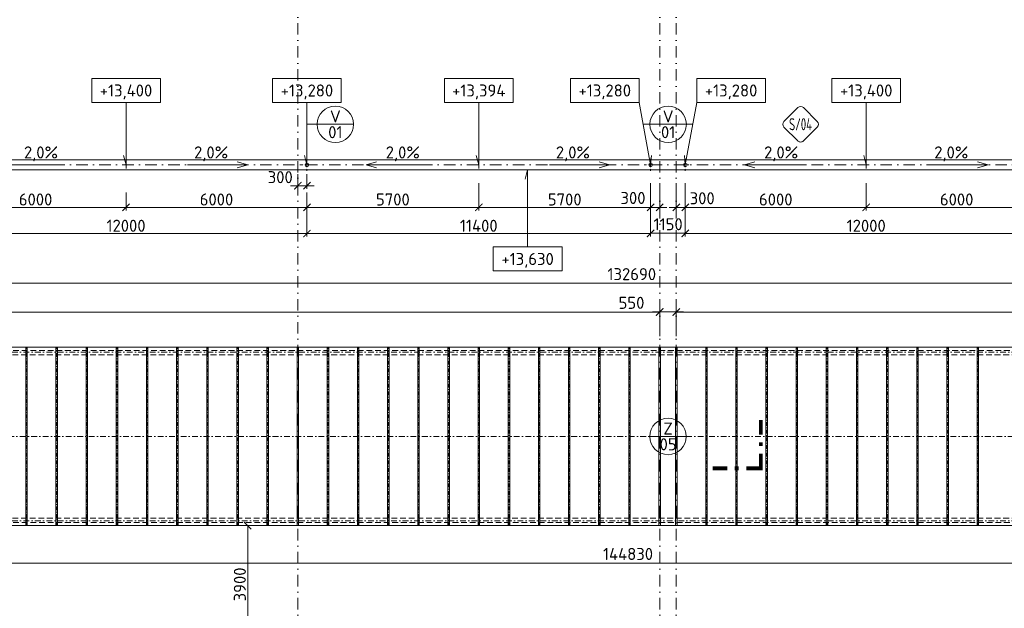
# Model space of a CAD drawing. Header units: millimetres. Extents: x 5450 to 1919026, y -34905 to 130825.
# Tile 93 of 154: x 124560 to 157218, y 60774 to 80285. Entities that reach past the tile are written whole.
import ezdxf
from ezdxf.enums import TextEntityAlignment as Align

# ---------------------------------------------------------------- set-up
doc = ezdxf.new("R2010")
doc.units = ezdxf.units.MM
for name, pattern in [('CENTERX2', [101.6, 63.5, -12.7, 12.7, -12.7]), ('DASHDOT', [25.4, 12.7, -6.35, 0, -6.35]), ('ČÁRKOVANÁ', [19.05, 12.7, -6.35])]:
    doc.linetypes.add(name, pattern=pattern)
doc.layers.get('Defpoints').update_dxf_attribs({"color": 8})
for name, color, linetype, lineweight in [('A99_N_kce-pohl', 1, 'Continuous', 9), ('A99_N_koty-200', 5, 'Continuous', 5), ('A99_N_koty-vysk', 160, 'Continuous', 5), ('A99_N_txt-popis-200', 240, 'Continuous', 5), ('A99_N_znaceni 200', 5, 'Continuous', 5), ('A99_S_osy', 1, 'CENTERX2', 5)]:
    doc.layers.add(name, color=color, linetype=linetype, lineweight=lineweight)
doc.styles.add('A99_kota', font='isocpeur.ttf', dxfattribs={"height": 2})
doc.styles.add('A99_popis', font='isocpeur.ttf')
doc.styles.add('ad_popis 100', font='isocpeur.ttf', dxfattribs={"height": 200})
doc.dimstyles.new('A99_kota_200 new', dxfattribs={"dimscale": 200, "dimtxt": 2, "dimasz": 1.2, "dimexe": 0.5, "dimexo": 1.5, "dimgap": 0.3, "dimtad": 1, "dimdec": 0, "dimzin": 3, "dimdsep": 46, "dimtxsty": 'A99_kota', "dimblk": 'ARCHTICK', "dimcen": 2.5, "dimazin": 2, "dimtfac": 0.75, "dimtdec": 0, "dimtmove": 2, "dimatfit": 0, "dimfxl": 4, "dimfxlon": 1, "dimtolj": 1, "dimtzin": 0, "dimlwd": 5, "dimlwe": 5, "dimarcsym": 0})

# ---------------------------------------------------------------- blocks, each defined once
blk = doc.blocks.new('*U1033')
at = {"color": 0, "linetype": 'ByBlock', "const_width": 0.63}
for points in [[(414.7, 8), (414.7, 5.57)], [(414.7, 4.31), (414.7, 3.68)], [(412.27, 0), (414.7, 0), (414.7, 2.42)], [(406.7, 0), (409.12, 0)], [(410.38, 0), (411.01, 0)]]:
    blk.add_lwpolyline(points, dxfattribs=at)
at = {"color": 0, "linetype": 'ByBlock', "style": 'A99_popis', "flags": 12}
blk.add_attdef('OZNŘ_3K', text='', height=5, rotation=0.0024, dxfattribs=at).set_placement((784.08, 77.08), align=Align.RIGHT)
at = {"color": 0, "linetype": 'ByBlock', "style": 'A99_popis'}
blk.add_attdef('OZNŘ_1K', (-9.63, -10.73), '', height=5, dxfattribs=at)
blk = doc.blocks.new('*U20')
at = {"color": 0, "linetype": 'ByBlock'}
for p, q in [((5.7, -4), (5.7, -14.35)), ((5.7, -14.35), (5.29, -12.8))]:
    blk.add_line(p, q, dxfattribs=at)
blk.add_lwpolyline([(0, -4), (11.4, -4), (11.4, 0), (0, 0)], close=True, dxfattribs=at)
at = {"color": 0, "linetype": 'ByBlock', "style": 'A99_kota'}
for tag, p in [('VYSKA', (5.7, -2.24)), ('VYSKA_POPIS1', (5.7, -6.04)), ('VYSKA_POPIS2', (5.9, -9.54)), ('VYSKA_POPIS3', (5.9, -13.04))]:
    blk.add_attdef(tag, text='', height=2, dxfattribs=at).set_placement(p, align=Align.MIDDLE)
blk = doc.blocks.new('*U22')
at = {"color": 0, "linetype": 'ByBlock'}
for q in [(0, -4), (-2.03, -12.76)]:
    blk.add_line((-1.9, -14.35), q, dxfattribs=at)
blk.add_lwpolyline([(0, -4), (11.4, -4), (11.4, 0), (0, 0)], close=True, dxfattribs=at)
at = {"color": 0, "linetype": 'ByBlock', "style": 'A99_kota'}
for tag, p in [('VYSKA', (5.7, -2.24)), ('VYSKA_POPIS1', (5.7, -6.04)), ('VYSKA_POPIS2', (5.9, -9.54)), ('VYSKA_POPIS3', (5.9, -13.04))]:
    blk.add_attdef(tag, text='', height=2, dxfattribs=at).set_placement(p, align=Align.MIDDLE)
blk = doc.blocks.new('*U26')
at = {"color": 0}
for p, q in [((-0.72, 4.14), (-4.15, 0.71)), ((4.14, 0.71), (0.71, 4.14)), ((-4.15, -0.72), (-0.72, -4.15)), ((0.71, -4.15), (4.14, -0.72))]:
    blk.add_line(p, q, dxfattribs=at)
for centre, start, end in [((0, 3.42), 45, 135), ((-3.43, 0), 135, 225), ((3.42, 0), 315, 45), ((0, -3.43), 225, 315)]:
    blk.add_arc(centre, 1.01, start, end, dxfattribs=at)
at = {"color": 0, "linetype": 'ByBlock', "style": 'A99_popis', "width": 0.953108}
blk.add_attdef('SKLADBA', text='', height=3, rotation=0.0103, dxfattribs=at).set_placement((-2.86, -1.51), (2.86, -1.5), align=Align.FIT)
blk = doc.blocks.new('*U14')
at = {"color": 0, "linetype": 'ByBlock'}
blk.add_line((-3.02, 0), (3.02, 0), dxfattribs=at)
blk.add_circle((0, 0), 3.02, dxfattribs=at)
at = {"color": 0, "linetype": 'ByBlock', "style": 'A99_popis'}
for tag, p in [('KATEGORIE', (0, 1.31)), ('PRVEK', (0, -1.3))]:
    blk.add_attdef(tag, text='', height=2, dxfattribs=at).set_placement(p, align=Align.MIDDLE_CENTER)
blk = doc.blocks.new('*U21')
at = {"color": 0, "linetype": 'ByBlock'}
for p, q in [((5.7, 12.75), (5.29, 11.2)), ((5.7, 0), (5.7, 12.75))]:
    blk.add_line(p, q, dxfattribs=at)
blk.add_lwpolyline([(0, -4), (11.4, -4), (11.4, 0), (0, 0)], close=True, dxfattribs=at)
at = {"color": 0, "linetype": 'ByBlock', "style": 'A99_kota'}
for tag, p in [('VYSKA', (5.7, -2.24)), ('VYSKA_POPIS1', (5.7, -6.04)), ('VYSKA_POPIS2', (5.9, -9.54)), ('VYSKA_POPIS3', (5.9, -13.04))]:
    blk.add_attdef(tag, text='', height=2, dxfattribs=at).set_placement(p, align=Align.MIDDLE)
blk = doc.blocks.new('_ArchTick')
at = {"color": 0, "linetype": 'ByBlock', "const_width": 0.15}
blk.add_lwpolyline([(-0.5, -0.5), (0.5, 0.5)], dxfattribs=at)
blk = doc.blocks.new('*D1069')
at = {"layer": 'A99_N_koty-200', "color": 0, "linetype": 'Continuous', "lineweight": 5, "transparency": 16777216}
for p, q in [((79717, 70750), (79717, 71650)), ((79717, 71550), (212407, 71550)), ((212407, 70750), (212407, 71650))]:
    blk.add_line(p, q, dxfattribs=at)
at = {"layer": 'Defpoints', "color": 0, "linetype": 'Continuous', "lineweight": 18, "transparency": 16777216}
for p in [(212407, 71550), (79717, 69425), (212407, 69425)]:
    blk.add_point(p, dxfattribs=at)
at = {"layer": 'A99_N_koty-200', "color": 0, "linetype": 'Continuous', "lineweight": 5, "transparency": 16777216, "xscale": 240, "yscale": 240, "zscale": 240, "rotation": 180}
blk.add_blockref('_ArchTick', (79717, 71550), dxfattribs=at)
at = {"layer": 'A99_N_koty-200', "color": 0, "linetype": 'Continuous', "lineweight": 5, "transparency": 16777216, "xscale": 240, "yscale": 240, "zscale": 240}
blk.add_blockref('_ArchTick', (212407, 71550), dxfattribs=at)
at = {"layer": 'A99_N_koty-200', "color": 0, "linetype": 'Continuous', "transparency": 16777216, "insert": (144862, 71850), "char_height": 400, "attachment_point": 5, "style": 'A99_kota'}
blk.add_mtext('\\A1;132690', dxfattribs=at)
blk = doc.blocks.new('*D1077')
at = {"layer": 'A99_N_koty-200', "color": 0, "linetype": 'Continuous', "lineweight": 5, "transparency": 16777216}
for p, q in [((145787, 70600), (145547, 70600)), ((145787, 69800), (145787, 70700)), ((145787, 70600), (146337, 70600)), ((146337, 69800), (146337, 70700)), ((146337, 70600), (146577, 70600))]:
    blk.add_line(p, q, dxfattribs=at)
at = {"layer": 'Defpoints', "color": 0, "linetype": 'Continuous', "lineweight": 18, "transparency": 16777216}
for p in [(146337, 70600), (145787, 69425), (146337, 69425)]:
    blk.add_point(p, dxfattribs=at)
at = {"layer": 'A99_N_koty-200', "color": 0, "linetype": 'Continuous', "lineweight": 5, "transparency": 16777216, "xscale": 240, "yscale": 240, "zscale": 240}
blk.add_blockref('_ArchTick', (145787, 70600), dxfattribs=at)
at = {"layer": 'A99_N_koty-200', "color": 0, "linetype": 'Continuous', "lineweight": 5, "transparency": 16777216, "xscale": 240, "yscale": 240, "zscale": 240, "rotation": 180}
blk.add_blockref('_ArchTick', (146337, 70600), dxfattribs=at)
at = {"layer": 'A99_N_koty-200', "color": 0, "linetype": 'Continuous', "transparency": 16777216, "insert": (144852, 70900), "char_height": 400, "attachment_point": 5, "style": 'A99_kota'}
blk.add_mtext('\\A1;550', dxfattribs=at)
blk = doc.blocks.new('*D1227')
at = {"layer": 'A99_N_koty-200', "color": 0, "linetype": 'Continuous', "lineweight": 5, "transparency": 16777216}
for p, q in [((73647, 62275), (73647, 62375)), ((73647, 62275), (218477, 62275)), ((218477, 62275), (218477, 62375))]:
    blk.add_line(p, q, dxfattribs=at)
at = {"layer": 'Defpoints', "color": 0, "linetype": 'Continuous', "lineweight": 18, "transparency": 16777216}
for p in [(73647, 62070), (218477, 62275), (218477, 62265)]:
    blk.add_point(p, dxfattribs=at)
at = {"layer": 'A99_N_koty-200', "color": 0, "linetype": 'Continuous', "lineweight": 5, "transparency": 16777216, "xscale": 240, "yscale": 240, "zscale": 240, "rotation": 180}
blk.add_blockref('_ArchTick', (73647, 62275), dxfattribs=at)
at = {"layer": 'A99_N_koty-200', "color": 0, "linetype": 'Continuous', "lineweight": 5, "transparency": 16777216, "xscale": 240, "yscale": 240, "zscale": 240}
blk.add_blockref('_ArchTick', (218477, 62275), dxfattribs=at)
at = {"layer": 'A99_N_koty-200', "color": 0, "linetype": 'Continuous', "transparency": 16777216, "insert": (144737, 62575), "char_height": 400, "attachment_point": 5, "style": 'A99_kota'}
blk.add_mtext('\\A1;144830', dxfattribs=at)
blk = doc.blocks.new('*D1463')
at = {"layer": 'A99_N_koty-200', "color": 0, "linetype": 'Continuous', "lineweight": 5, "transparency": 16777216}
for p, q in [((133787, 75170), (133787, 74683)), ((134087, 75170), (134087, 74683)), ((133787, 74783), (133547, 74783)), ((133787, 74783), (134087, 74783)), ((134087, 74783), (134327, 74783))]:
    blk.add_line(p, q, dxfattribs=at)
at = {"layer": 'Defpoints', "color": 0, "linetype": 'Continuous', "lineweight": 18, "transparency": 16777216}
for p in [(133787, 75470), (134087, 75470), (134087, 74783)]:
    blk.add_point(p, dxfattribs=at)
at = {"layer": 'A99_N_koty-200', "color": 0, "linetype": 'Continuous', "lineweight": 5, "transparency": 16777216, "xscale": 240, "yscale": 240, "zscale": 240}
blk.add_blockref('_ArchTick', (133787, 74783), dxfattribs=at)
at = {"layer": 'A99_N_koty-200', "color": 0, "linetype": 'Continuous', "lineweight": 5, "transparency": 16777216, "xscale": 240, "yscale": 240, "zscale": 240, "rotation": 180}
blk.add_blockref('_ArchTick', (134087, 74783), dxfattribs=at)
at = {"layer": 'A99_N_koty-200', "color": 0, "linetype": 'Continuous', "transparency": 16777216, "insert": (133202, 75065), "char_height": 400, "attachment_point": 5, "style": 'A99_kota'}
blk.add_mtext('\\A1;300', dxfattribs=at)
blk = doc.blocks.new('*D1467')
at = {"layer": 'A99_N_koty-200', "color": 0, "linetype": 'Continuous', "lineweight": 5, "transparency": 16777216}
for p, q in [((122087, 73995), (122087, 73095)), ((134087, 73995), (134087, 73095)), ((122087, 73195), (134087, 73195))]:
    blk.add_line(p, q, dxfattribs=at)
at = {"layer": 'Defpoints', "color": 0, "linetype": 'Continuous', "lineweight": 18, "transparency": 16777216}
for p in [(122087, 75470), (134087, 75470), (134087, 73195)]:
    blk.add_point(p, dxfattribs=at)
at = {"layer": 'A99_N_koty-200', "color": 0, "linetype": 'Continuous', "lineweight": 5, "transparency": 16777216, "xscale": 240, "yscale": 240, "zscale": 240, "rotation": 180}
blk.add_blockref('_ArchTick', (122087, 73195), dxfattribs=at)
at = {"layer": 'A99_N_koty-200', "color": 0, "linetype": 'Continuous', "lineweight": 5, "transparency": 16777216, "xscale": 240, "yscale": 240, "zscale": 240}
blk.add_blockref('_ArchTick', (134087, 73195), dxfattribs=at)
at = {"layer": 'A99_N_koty-200', "color": 0, "linetype": 'Continuous', "transparency": 16777216, "insert": (128087, 73455), "char_height": 400, "attachment_point": 5, "style": 'A99_kota'}
blk.add_mtext('\\A1;12000', dxfattribs=at)
blk = doc.blocks.new('*D1469')
at = {"layer": 'A99_N_koty-200', "color": 0, "linetype": 'Continuous', "lineweight": 5, "transparency": 16777216}
for p, q in [((122087, 74560), (122087, 73965)), ((128087, 74560), (128087, 73965)), ((122087, 74065), (128087, 74065))]:
    blk.add_line(p, q, dxfattribs=at)
at = {"layer": 'Defpoints', "color": 0, "linetype": 'Continuous', "lineweight": 18, "transparency": 16777216}
for p in [(122087, 74860), (128087, 74860), (128087, 74065)]:
    blk.add_point(p, dxfattribs=at)
at = {"layer": 'A99_N_koty-200', "color": 0, "linetype": 'Continuous', "lineweight": 5, "transparency": 16777216, "xscale": 240, "yscale": 240, "zscale": 240, "rotation": 180}
blk.add_blockref('_ArchTick', (122087, 74065), dxfattribs=at)
at = {"layer": 'A99_N_koty-200', "color": 0, "linetype": 'Continuous', "lineweight": 5, "transparency": 16777216, "xscale": 240, "yscale": 240, "zscale": 240}
blk.add_blockref('_ArchTick', (128087, 74065), dxfattribs=at)
at = {"layer": 'A99_N_koty-200', "color": 0, "linetype": 'Continuous', "transparency": 16777216, "insert": (125087, 74325), "char_height": 400, "attachment_point": 5, "style": 'A99_kota'}
blk.add_mtext('\\A1;6000', dxfattribs=at)
blk = doc.blocks.new('*D1471')
at = {"layer": 'A99_N_koty-200', "color": 0, "linetype": 'Continuous', "lineweight": 5, "transparency": 16777216}
for p, q in [((128087, 74560), (128087, 73965)), ((134087, 74560), (134087, 73965)), ((134087, 74065), (128087, 74065))]:
    blk.add_line(p, q, dxfattribs=at)
at = {"layer": 'Defpoints', "color": 0, "linetype": 'Continuous', "lineweight": 18, "transparency": 16777216}
for p in [(128087, 74860), (134087, 74860), (128087, 74065)]:
    blk.add_point(p, dxfattribs=at)
at = {"layer": 'A99_N_koty-200', "color": 0, "linetype": 'Continuous', "lineweight": 5, "transparency": 16777216, "xscale": 240, "yscale": 240, "zscale": 240, "rotation": 180}
blk.add_blockref('_ArchTick', (128087, 74065), dxfattribs=at)
at = {"layer": 'A99_N_koty-200', "color": 0, "linetype": 'Continuous', "lineweight": 5, "transparency": 16777216, "xscale": 240, "yscale": 240, "zscale": 240}
blk.add_blockref('_ArchTick', (134087, 74065), dxfattribs=at)
at = {"layer": 'A99_N_koty-200', "color": 0, "linetype": 'Continuous', "transparency": 16777216, "insert": (131087, 74325), "char_height": 400, "attachment_point": 5, "style": 'A99_kota'}
blk.add_mtext('\\A1;6000', dxfattribs=at)
blk = doc.blocks.new('*D1475')
at = {"layer": 'A99_N_koty-200', "color": 0, "linetype": 'Continuous', "lineweight": 5, "transparency": 16777216}
for p, q in [((146337, 74865), (146337, 73965)), ((146637, 74865), (146637, 73965)), ((146337, 74065), (146097, 74065)), ((146337, 74065), (146637, 74065)), ((146637, 74065), (146877, 74065))]:
    blk.add_line(p, q, dxfattribs=at)
at = {"layer": 'Defpoints', "color": 0, "linetype": 'Continuous', "lineweight": 18, "transparency": 16777216}
for p in [(146637, 75470), (146337, 75350), (146637, 74065)]:
    blk.add_point(p, dxfattribs=at)
at = {"layer": 'A99_N_koty-200', "color": 0, "linetype": 'Continuous', "lineweight": 5, "transparency": 16777216, "xscale": 240, "yscale": 240, "zscale": 240}
blk.add_blockref('_ArchTick', (146337, 74065), dxfattribs=at)
at = {"layer": 'A99_N_koty-200', "color": 0, "linetype": 'Continuous', "lineweight": 5, "transparency": 16777216, "xscale": 240, "yscale": 240, "zscale": 240, "rotation": 180}
blk.add_blockref('_ArchTick', (146637, 74065), dxfattribs=at)
at = {"layer": 'A99_N_koty-200', "color": 0, "linetype": 'Continuous', "transparency": 16777216, "insert": (147197, 74365), "char_height": 400, "attachment_point": 5, "style": 'A99_kota'}
blk.add_mtext('\\A1;300', dxfattribs=at)
blk = doc.blocks.new('*D1477')
at = {"layer": 'A99_N_koty-200', "color": 0, "linetype": 'Continuous', "lineweight": 5, "transparency": 16777216}
for p, q in [((146637, 73995), (146637, 73095)), ((158637, 73995), (158637, 73095)), ((146637, 73195), (158637, 73195))]:
    blk.add_line(p, q, dxfattribs=at)
at = {"layer": 'Defpoints', "color": 0, "linetype": 'Continuous', "lineweight": 18, "transparency": 16777216}
for p in [(146637, 75470), (158637, 75470), (158637, 73195)]:
    blk.add_point(p, dxfattribs=at)
at = {"layer": 'A99_N_koty-200', "color": 0, "linetype": 'Continuous', "lineweight": 5, "transparency": 16777216, "xscale": 240, "yscale": 240, "zscale": 240, "rotation": 180}
blk.add_blockref('_ArchTick', (146637, 73195), dxfattribs=at)
at = {"layer": 'A99_N_koty-200', "color": 0, "linetype": 'Continuous', "lineweight": 5, "transparency": 16777216, "xscale": 240, "yscale": 240, "zscale": 240}
blk.add_blockref('_ArchTick', (158637, 73195), dxfattribs=at)
at = {"layer": 'A99_N_koty-200', "color": 0, "linetype": 'Continuous', "transparency": 16777216, "insert": (152637, 73455), "char_height": 400, "attachment_point": 5, "style": 'A99_kota'}
blk.add_mtext('\\A1;12000', dxfattribs=at)
blk = doc.blocks.new('*D1585')
at = {"layer": 'A99_N_koty-200', "color": 0, "linetype": 'Continuous', "lineweight": 5, "transparency": 16777216}
for p, q in [((145487, 74865), (145487, 73965)), ((145787, 74865), (145787, 73965)), ((145487, 74065), (145247, 74065)), ((145487, 74065), (145787, 74065)), ((145787, 74065), (146027, 74065))]:
    blk.add_line(p, q, dxfattribs=at)
at = {"layer": 'Defpoints', "color": 0, "linetype": 'Continuous', "lineweight": 18, "transparency": 16777216}
for p in [(145487, 75470), (145787, 75470), (145787, 74065)]:
    blk.add_point(p, dxfattribs=at)
at = {"layer": 'A99_N_koty-200', "color": 0, "linetype": 'Continuous', "lineweight": 5, "transparency": 16777216, "xscale": 240, "yscale": 240, "zscale": 240}
blk.add_blockref('_ArchTick', (145487, 74065), dxfattribs=at)
at = {"layer": 'A99_N_koty-200', "color": 0, "linetype": 'Continuous', "lineweight": 5, "transparency": 16777216, "xscale": 240, "yscale": 240, "zscale": 240, "rotation": 180}
blk.add_blockref('_ArchTick', (145787, 74065), dxfattribs=at)
at = {"layer": 'A99_N_koty-200', "color": 0, "linetype": 'Continuous', "transparency": 16777216, "insert": (144902, 74375), "char_height": 400, "attachment_point": 5, "style": 'A99_kota'}
blk.add_mtext('\\A1;300', dxfattribs=at)
blk = doc.blocks.new('*D1587')
at = {"layer": 'A99_N_koty-200', "color": 0, "linetype": 'Continuous', "lineweight": 5, "transparency": 16777216}
for p, q in [((139787, 74865), (139787, 73965)), ((134087, 74560), (134087, 73965)), ((134087, 74065), (139787, 74065))]:
    blk.add_line(p, q, dxfattribs=at)
at = {"layer": 'Defpoints', "color": 0, "linetype": 'Continuous', "lineweight": 18, "transparency": 16777216}
for p in [(139787, 75350), (134087, 74860), (139787, 74065)]:
    blk.add_point(p, dxfattribs=at)
at = {"layer": 'A99_N_koty-200', "color": 0, "linetype": 'Continuous', "lineweight": 5, "transparency": 16777216, "xscale": 240, "yscale": 240, "zscale": 240, "rotation": 180}
blk.add_blockref('_ArchTick', (134087, 74065), dxfattribs=at)
at = {"layer": 'A99_N_koty-200', "color": 0, "linetype": 'Continuous', "lineweight": 5, "transparency": 16777216, "xscale": 240, "yscale": 240, "zscale": 240}
blk.add_blockref('_ArchTick', (139787, 74065), dxfattribs=at)
at = {"layer": 'A99_N_koty-200', "color": 0, "linetype": 'Continuous', "transparency": 16777216, "insert": (136937, 74325), "char_height": 400, "attachment_point": 5, "style": 'A99_kota'}
blk.add_mtext('\\A1;5700', dxfattribs=at)
blk = doc.blocks.new('*D1589')
at = {"layer": 'A99_N_koty-200', "color": 0, "linetype": 'Continuous', "lineweight": 5, "transparency": 16777216}
for p, q in [((139787, 74865), (139787, 73965)), ((145487, 74865), (145487, 73965)), ((145487, 74065), (139787, 74065))]:
    blk.add_line(p, q, dxfattribs=at)
at = {"layer": 'Defpoints', "color": 0, "linetype": 'Continuous', "lineweight": 18, "transparency": 16777216}
for p in [(145487, 75470), (139787, 75350), (139787, 74065)]:
    blk.add_point(p, dxfattribs=at)
at = {"layer": 'A99_N_koty-200', "color": 0, "linetype": 'Continuous', "lineweight": 5, "transparency": 16777216, "xscale": 240, "yscale": 240, "zscale": 240, "rotation": 180}
blk.add_blockref('_ArchTick', (139787, 74065), dxfattribs=at)
at = {"layer": 'A99_N_koty-200', "color": 0, "linetype": 'Continuous', "lineweight": 5, "transparency": 16777216, "xscale": 240, "yscale": 240, "zscale": 240}
blk.add_blockref('_ArchTick', (145487, 74065), dxfattribs=at)
at = {"layer": 'A99_N_koty-200', "color": 0, "linetype": 'Continuous', "transparency": 16777216, "insert": (142637, 74325), "char_height": 400, "attachment_point": 5, "style": 'A99_kota'}
blk.add_mtext('\\A1;5700', dxfattribs=at)
blk = doc.blocks.new('*D1591')
at = {"layer": 'A99_N_koty-200', "color": 0, "linetype": 'Continuous', "lineweight": 5, "transparency": 16777216}
for p, q in [((145487, 73205), (145487, 73105)), ((145487, 73205), (146637, 73205)), ((146637, 73205), (146637, 73105))]:
    blk.add_line(p, q, dxfattribs=at)
at = {"layer": 'Defpoints', "color": 0, "linetype": 'Continuous', "lineweight": 18, "transparency": 16777216}
for p in [(145487, 73205), (146637, 73205), (146637, 73205)]:
    blk.add_point(p, dxfattribs=at)
at = {"layer": 'A99_N_koty-200', "color": 0, "linetype": 'Continuous', "lineweight": 5, "transparency": 16777216, "xscale": 240, "yscale": 240, "zscale": 240, "rotation": 180}
blk.add_blockref('_ArchTick', (145487, 73205), dxfattribs=at)
at = {"layer": 'A99_N_koty-200', "color": 0, "linetype": 'Continuous', "lineweight": 5, "transparency": 16777216, "xscale": 240, "yscale": 240, "zscale": 240}
blk.add_blockref('_ArchTick', (146637, 73205), dxfattribs=at)
at = {"layer": 'A99_N_koty-200', "color": 0, "linetype": 'Continuous', "transparency": 16777216, "insert": (146067, 73505), "char_height": 400, "attachment_point": 5, "style": 'A99_kota'}
blk.add_mtext('\\A1;1150', dxfattribs=at)
blk = doc.blocks.new('*D1593')
at = {"layer": 'A99_N_koty-200', "color": 0, "linetype": 'Continuous', "lineweight": 5, "transparency": 16777216}
for p, q in [((134087, 73995), (134087, 73095)), ((145487, 73995), (145487, 73095)), ((145487, 73195), (134087, 73195))]:
    blk.add_line(p, q, dxfattribs=at)
at = {"layer": 'Defpoints', "color": 0, "linetype": 'Continuous', "lineweight": 18, "transparency": 16777216}
for p in [(134087, 75470), (145487, 75470), (134087, 73195)]:
    blk.add_point(p, dxfattribs=at)
at = {"layer": 'A99_N_koty-200', "color": 0, "linetype": 'Continuous', "lineweight": 5, "transparency": 16777216, "xscale": 240, "yscale": 240, "zscale": 240, "rotation": 180}
blk.add_blockref('_ArchTick', (134087, 73195), dxfattribs=at)
at = {"layer": 'A99_N_koty-200', "color": 0, "linetype": 'Continuous', "lineweight": 5, "transparency": 16777216, "xscale": 240, "yscale": 240, "zscale": 240}
blk.add_blockref('_ArchTick', (145487, 73195), dxfattribs=at)
at = {"layer": 'A99_N_koty-200', "color": 0, "linetype": 'Continuous', "transparency": 16777216, "insert": (139787, 73455), "char_height": 400, "attachment_point": 5, "style": 'A99_kota'}
blk.add_mtext('\\A1;11400', dxfattribs=at)
blk = doc.blocks.new('*D1535')
at = {"layer": 'A99_N_koty-200', "color": 0, "linetype": 'Continuous', "lineweight": 5, "transparency": 16777216}
for p, q in [((146637, 74865), (146637, 73965)), ((152637, 74865), (152637, 73965)), ((146637, 74065), (152637, 74065))]:
    blk.add_line(p, q, dxfattribs=at)
at = {"layer": 'Defpoints', "color": 0, "linetype": 'Continuous', "lineweight": 18, "transparency": 16777216}
for p in [(146637, 75470), (152637, 75350), (152637, 74065)]:
    blk.add_point(p, dxfattribs=at)
at = {"layer": 'A99_N_koty-200', "color": 0, "linetype": 'Continuous', "lineweight": 5, "transparency": 16777216, "xscale": 240, "yscale": 240, "zscale": 240, "rotation": 180}
blk.add_blockref('_ArchTick', (146637, 74065), dxfattribs=at)
at = {"layer": 'A99_N_koty-200', "color": 0, "linetype": 'Continuous', "lineweight": 5, "transparency": 16777216, "xscale": 240, "yscale": 240, "zscale": 240}
blk.add_blockref('_ArchTick', (152637, 74065), dxfattribs=at)
at = {"layer": 'A99_N_koty-200', "color": 0, "linetype": 'Continuous', "transparency": 16777216, "insert": (149637, 74325), "char_height": 400, "attachment_point": 5, "style": 'A99_kota'}
blk.add_mtext('\\A1;6000', dxfattribs=at)
blk = doc.blocks.new('*D1537')
at = {"layer": 'A99_N_koty-200', "color": 0, "linetype": 'Continuous', "lineweight": 5, "transparency": 16777216}
for p, q in [((152637, 74865), (152637, 73965)), ((158637, 74865), (158637, 73965)), ((158637, 74065), (152637, 74065))]:
    blk.add_line(p, q, dxfattribs=at)
at = {"layer": 'Defpoints', "color": 0, "linetype": 'Continuous', "lineweight": 18, "transparency": 16777216}
for p in [(158637, 75470), (152637, 75350), (152637, 74065)]:
    blk.add_point(p, dxfattribs=at)
at = {"layer": 'A99_N_koty-200', "color": 0, "linetype": 'Continuous', "lineweight": 5, "transparency": 16777216, "xscale": 240, "yscale": 240, "zscale": 240, "rotation": 180}
blk.add_blockref('_ArchTick', (152637, 74065), dxfattribs=at)
at = {"layer": 'A99_N_koty-200', "color": 0, "linetype": 'Continuous', "lineweight": 5, "transparency": 16777216, "xscale": 240, "yscale": 240, "zscale": 240}
blk.add_blockref('_ArchTick', (158637, 74065), dxfattribs=at)
at = {"layer": 'A99_N_koty-200', "color": 0, "linetype": 'Continuous', "transparency": 16777216, "insert": (155637, 74325), "char_height": 400, "attachment_point": 5, "style": 'A99_kota'}
blk.add_mtext('\\A1;6000', dxfattribs=at)
blk = doc.blocks.new('*D1717')
at = {"layer": 'A99_N_koty-200', "color": 0, "linetype": 'Continuous', "lineweight": 5, "transparency": 16777216}
for p, q in [((131387, 63515), (132222, 63515)), ((132122, 63515), (132122, 59615)), ((131387, 59615), (132222, 59615))]:
    blk.add_line(p, q, dxfattribs=at)
at = {"layer": 'Defpoints', "color": 0, "linetype": 'Continuous', "lineweight": 18, "transparency": 16777216}
for p in [(131087, 63515), (131087, 59615), (132122, 59615)]:
    blk.add_point(p, dxfattribs=at)
at = {"layer": 'A99_N_koty-200', "color": 0, "linetype": 'Continuous', "lineweight": 5, "transparency": 16777216, "xscale": 240, "yscale": 240, "zscale": 240}
for p, rotation in [((132122, 63515), 90), ((132122, 59615), 270)]:
    blk.add_blockref('_ArchTick', p, dxfattribs=dict(at, rotation=rotation))
at = {"layer": 'A99_N_koty-200', "color": 0, "linetype": 'Continuous', "transparency": 16777216, "insert": (131862, 61565), "char_height": 400, "attachment_point": 5, "rotation": 90, "style": 'A99_kota'}
blk.add_mtext('\\A1;3900', dxfattribs=at)
blk = doc.blocks.new('*D1729')
at = {"layer": 'A99_N_koty-200', "color": 0, "linetype": 'Continuous', "lineweight": 5, "transparency": 16777216}
for p, q in [((79747, 69791), (79747, 70691)), ((79747, 70591), (145787, 70591)), ((145787, 69791), (145787, 70691))]:
    blk.add_line(p, q, dxfattribs=at)
at = {"layer": 'Defpoints', "color": 0, "linetype": 'Continuous', "lineweight": 18, "transparency": 16777216}
for p in [(145787, 70591), (79747, 69416), (145787, 69416)]:
    blk.add_point(p, dxfattribs=at)
at = {"layer": 'A99_N_koty-200', "color": 0, "linetype": 'Continuous', "lineweight": 5, "transparency": 16777216, "xscale": 240, "yscale": 240, "zscale": 240, "rotation": 180}
blk.add_blockref('_ArchTick', (79747, 70591), dxfattribs=at)
at = {"layer": 'A99_N_koty-200', "color": 0, "linetype": 'Continuous', "lineweight": 5, "transparency": 16777216, "xscale": 240, "yscale": 240, "zscale": 240}
blk.add_blockref('_ArchTick', (145787, 70591), dxfattribs=at)
at = {"layer": 'A99_N_koty-200', "color": 0, "linetype": 'Continuous', "transparency": 16777216, "insert": (112767, 70851), "char_height": 400, "attachment_point": 5, "style": 'A99_kota'}
blk.add_mtext('\\A1;66040', dxfattribs=at)
blk = doc.blocks.new('*D1731')
at = {"layer": 'A99_N_koty-200', "color": 0, "linetype": 'Continuous', "lineweight": 5, "transparency": 16777216}
for p, q in [((146337, 69791), (146337, 70691)), ((212377, 70591), (146337, 70591)), ((212377, 69791), (212377, 70691))]:
    blk.add_line(p, q, dxfattribs=at)
at = {"layer": 'Defpoints', "color": 0, "linetype": 'Continuous', "lineweight": 18, "transparency": 16777216}
for p in [(146337, 70591), (146337, 69416), (212377, 69416)]:
    blk.add_point(p, dxfattribs=at)
at = {"layer": 'A99_N_koty-200', "color": 0, "linetype": 'Continuous', "lineweight": 5, "transparency": 16777216, "xscale": 240, "yscale": 240, "zscale": 240, "rotation": 180}
blk.add_blockref('_ArchTick', (146337, 70591), dxfattribs=at)
at = {"layer": 'A99_N_koty-200', "color": 0, "linetype": 'Continuous', "lineweight": 5, "transparency": 16777216, "xscale": 240, "yscale": 240, "zscale": 240}
blk.add_blockref('_ArchTick', (212377, 70591), dxfattribs=at)
at = {"layer": 'A99_N_koty-200', "color": 0, "linetype": 'Continuous', "transparency": 16777216, "insert": (179357, 70851), "char_height": 400, "attachment_point": 5, "style": 'A99_kota'}
blk.add_mtext('\\A1;66040', dxfattribs=at)

msp = doc.modelspace()

# ---------------------------------------------------------------- linework, layer by layer
at = {"layer": 'A99_N_kce-pohl', "linetype": 'Continuous', "lineweight": 9}
for p, q in [((124762.3, 63515), (124762.3, 69425)), ((124812.3, 63515), (124812.3, 69425)), ((125762.3, 63515), (125762.3, 69425)), ((125812.3, 63515), (125812.3, 69425)), ((126762.3, 63515), (126762.3, 69425)), ((126812.3, 63515), (126812.3, 69425)), ((127762.3, 63515), (127762.3, 69425)), ((127812.3, 63515), (127812.3, 69425)), ((128762.3, 63515), (128762.3, 69425)), ((128812.3, 63515), (128812.3, 69425)), ((129762.3, 63515), (129762.3, 69425)), ((129812.3, 63515), (129812.3, 69425)), ((130762.3, 63515), (130762.3, 69425)), ((130812.3, 63515), (130812.3, 69425)), ((131762.3, 63515), (131762.3, 69425)), ((131812.3, 63515), (131812.3, 69425)), ((132762.3, 63515), (132762.3, 69425)), ((132812.3, 63515), (132812.3, 69425)), ((133762.3, 63515), (133762.3, 69425)), ((133812.3, 63515), (133812.3, 69425)), ((134762.3, 63515), (134762.3, 69425)), ((134812.3, 63515), (134812.3, 69425)), ((135762.3, 63515), (135762.3, 69425)), ((135812.3, 63515), (135812.3, 69425)), ((136762.3, 63515), (136762.3, 69425)), ((136812.3, 63515), (136812.3, 69425)), ((137762.3, 63515), (137762.3, 69425)), ((137812.3, 63515), (137812.3, 69425)), ((138762.3, 63515), (138762.3, 69425)), ((138812.3, 63515), (138812.3, 69425)), ((139762.3, 63515), (139762.3, 69425)), ((139812.3, 63515), (139812.3, 69425)), ((140762.3, 63515), (140762.3, 69425)), ((140812.3, 63515), (140812.3, 69425)), ((141762.3, 63515), (141762.3, 69425)), ((141812.3, 63515), (141812.3, 69425)), ((142762.3, 63515), (142762.3, 69425)), ((142812.3, 63515), (142812.3, 69425)), ((143762.3, 63515), (143762.3, 69425)), ((143812.3, 63515), (143812.3, 69425)), ((144762.3, 63515), (144762.3, 69425)), ((144812.3, 63515), (144812.3, 69425)), ((145762.3, 63515), (145762.3, 69425)), ((145812.3, 63515), (145812.3, 69425)), ((146312.3, 63515), (146312.3, 69425)), ((146362.3, 63515), (146362.3, 69425)), ((147312.3, 63515), (147312.3, 69425)), ((147362.3, 63515), (147362.3, 69425)), ((148312.3, 63515), (148312.3, 69425)), ((148362.3, 63515), (148362.3, 69425)), ((149312.3, 63515), (149312.3, 69425)), ((149362.3, 63515), (149362.3, 69425)), ((150312.3, 63515), (150312.3, 69425)), ((150362.3, 63515), (150362.3, 69425)), ((151312.3, 63515), (151312.3, 69425)), ((151362.3, 63515), (151362.3, 69425)), ((152312.3, 63515), (152312.3, 69425)), ((152362.3, 63515), (152362.3, 69425)), ((153312.3, 63515), (153312.3, 69425)), ((153362.3, 63515), (153362.3, 69425)), ((154312.3, 63515), (154312.3, 69425)), ((154362.3, 63515), (154362.3, 69425)), ((155312.3, 63515), (155312.3, 69425)), ((155362.3, 63515), (155362.3, 69425)), ((156312.3, 63515), (156312.3, 69425)), ((156362.3, 63515), (156362.3, 69425))]:
    msp.add_line(p, q, dxfattribs=at)
at = {"layer": 'A99_N_kce-pohl', "color": 1, "linetype": 'Continuous', "ltscale": 25}
msp.add_lwpolyline([(218477.3, 75305), (218477.3, 75635), (73787.3, 75635), (73787.3, 75305)], close=True, dxfattribs=at)
at = {"layer": 'A99_N_kce-pohl', "linetype": 'Continuous', "lineweight": 5}
for points in [[(128087.3, 75350), (128087.3, 75590)], [(139787.3, 75350), (139787.3, 75590)], [(152637.3, 75350), (152637.3, 75590)]]:
    msp.add_lwpolyline(points, dxfattribs=at)
at = {"layer": 'A99_N_kce-pohl', "linetype": 'DASHDOT', "lineweight": 5, "ltscale": 5}
for points in [[(133887.3, 75470), (134287.3, 75470)], [(134087.3, 75270), (134087.3, 75670)], [(145287.3, 75470), (145687.3, 75470)], [(145487.3, 75270), (145487.3, 75670)], [(146437.3, 75470), (146837.3, 75470)], [(146637.3, 75270), (146637.3, 75670)]]:
    msp.add_lwpolyline(points, dxfattribs=at)
at = {"layer": 'A99_N_kce-pohl', "linetype": 'ČÁRKOVANÁ', "lineweight": 9, "ltscale": 15}
for points in [[(212547.3, 69325), (79577.3, 69325)], [(212237.3, 69175.3), (79887.3, 69175.3)], [(212237.3, 63764.7), (79887.3, 63764.7)], [(212547.3, 63615), (79577.3, 63615)]]:
    msp.add_lwpolyline(points, dxfattribs=at)
at = {"layer": 'A99_N_kce-pohl', "linetype": 'Continuous', "lineweight": 9}
msp.add_lwpolyline([(79717.3, 69425), (212407.3, 69425), (212407.3, 63515), (79717.3, 63515)], close=True, dxfattribs=at)
for points in [[(124762.3, 66845), (124762.3, 66665)], [(124812.3, 66845), (124812.3, 66665)], [(125762.3, 66845), (125762.3, 66665)], [(125812.3, 66845), (125812.3, 66665)], [(126762.3, 66845), (126762.3, 66665)], [(126812.3, 66845), (126812.3, 66665)], [(127762.3, 66845), (127762.3, 66665)], [(127812.3, 66845), (127812.3, 66665)], [(128762.3, 66845), (128762.3, 66665)], [(128812.3, 66845), (128812.3, 66665)], [(129762.3, 66845), (129762.3, 66665)], [(129812.3, 66845), (129812.3, 66665)], [(130762.3, 66845), (130762.3, 66665)], [(130812.3, 66845), (130812.3, 66665)], [(131762.3, 66845), (131762.3, 66665)], [(131812.3, 66845), (131812.3, 66665)], [(132762.3, 66845), (132762.3, 66665)], [(132812.3, 66845), (132812.3, 66665)], [(133762.3, 66845), (133762.3, 66665)], [(133812.3, 66845), (133812.3, 66665)], [(134762.3, 66845), (134762.3, 66665)], [(134812.3, 66845), (134812.3, 66665)], [(135762.3, 66845), (135762.3, 66665)], [(135812.3, 66845), (135812.3, 66665)], [(136762.3, 66845), (136762.3, 66665)], [(136812.3, 66845), (136812.3, 66665)], [(137762.3, 66845), (137762.3, 66665)], [(137812.3, 66845), (137812.3, 66665)], [(138762.3, 66845), (138762.3, 66665)], [(138812.3, 66845), (138812.3, 66665)], [(139762.3, 66845), (139762.3, 66665)], [(139812.3, 66845), (139812.3, 66665)], [(140762.3, 66845), (140762.3, 66665)], [(140812.3, 66845), (140812.3, 66665)], [(141762.3, 66845), (141762.3, 66665)], [(141812.3, 66845), (141812.3, 66665)], [(142762.3, 66845), (142762.3, 66665)], [(142812.3, 66845), (142812.3, 66665)], [(143762.3, 66845), (143762.3, 66665)], [(143812.3, 66845), (143812.3, 66665)], [(144762.3, 66845), (144762.3, 66665)], [(144812.3, 66845), (144812.3, 66665)], [(145762.3, 66845), (145762.3, 66665)], [(145812.3, 66845), (145812.3, 66665)], [(146312.3, 66845), (146312.3, 66665)], [(146362.3, 66845), (146362.3, 66665)], [(147312.3, 66845), (147312.3, 66665)], [(147362.3, 66845), (147362.3, 66665)], [(148312.3, 66845), (148312.3, 66665)], [(148362.3, 66845), (148362.3, 66665)], [(149312.3, 66845), (149312.3, 66665)], [(149362.3, 66845), (149362.3, 66665)], [(150312.3, 66845), (150312.3, 66665)], [(150362.3, 66845), (150362.3, 66665)], [(151312.3, 66845), (151312.3, 66665)], [(151362.3, 66845), (151362.3, 66665)], [(152312.3, 66845), (152312.3, 66665)], [(152362.3, 66845), (152362.3, 66665)], [(153312.3, 66845), (153312.3, 66665)], [(153362.3, 66845), (153362.3, 66665)], [(154312.3, 66845), (154312.3, 66665)], [(154362.3, 66845), (154362.3, 66665)], [(155312.3, 66845), (155312.3, 66665)], [(155362.3, 66845), (155362.3, 66665)], [(156312.3, 66845), (156312.3, 66665)], [(156362.3, 66845), (156362.3, 66665)]]:
    msp.add_lwpolyline(points, dxfattribs=at)
at = {"layer": 'A99_N_kce-pohl', "linetype": 'Continuous'}
for centre in [(134087.3, 75470), (145487.3, 75470), (146637.3, 75470)]:
    msp.add_circle(centre, 60, dxfattribs=at)
at = {"layer": 'A99_N_koty-vysk'}
for points in [[(124047.3, 75470), (126047.3, 75470)], [(132127.3, 75470), (130127.3, 75470)], [(132127.3, 75470), (131777.3, 75570)], [(132127.3, 75470), (131777.3, 75370)], [(136047.3, 75470), (136397.3, 75570)], [(136047.3, 75470), (138047.3, 75470)], [(136047.3, 75470), (136397.3, 75370)], [(144127.3, 75470), (142127.3, 75470)], [(144127.3, 75470), (143777.3, 75570)], [(144127.3, 75470), (143777.3, 75370)], [(148597.3, 75470), (148947.3, 75570)], [(148597.3, 75470), (150597.3, 75470)], [(148597.3, 75470), (148947.3, 75370)], [(156677.3, 75470), (154677.3, 75470)], [(156677.3, 75470), (156327.3, 75570)], [(156677.3, 75470), (156327.3, 75370)]]:
    msp.add_lwpolyline(points, dxfattribs=at)
at = {"layer": 'A99_N_znaceni 200'}
for points in [[(134425.8, 76816.5), (134087.3, 76816.5)], [(146884.5, 76816.5), (145240.1, 76816.5)]]:
    msp.add_lwpolyline(points, dxfattribs=at)
at = {"layer": 'A99_S_osy', "linetype": 'DASHDOT', "lineweight": 5, "ltscale": 10}
for p, q in [((124787.3, 63515), (124787.3, 69425)), ((125787.3, 63515), (125787.3, 69425)), ((126787.3, 63515), (126787.3, 69425)), ((127787.3, 63515), (127787.3, 69425)), ((128787.3, 63515), (128787.3, 69425)), ((129787.3, 63515), (129787.3, 69425)), ((130787.3, 63515), (130787.3, 69425)), ((131787.3, 63515), (131787.3, 69425)), ((132787.3, 63515), (132787.3, 69425)), ((134787.3, 63515), (134787.3, 69425)), ((135787.3, 63515), (135787.3, 69425)), ((136787.3, 63515), (136787.3, 69425)), ((137787.3, 63515), (137787.3, 69425)), ((138787.3, 63515), (138787.3, 69425)), ((139787.3, 63515), (139787.3, 69425)), ((140787.3, 63515), (140787.3, 69425)), ((141787.3, 63515), (141787.3, 69425)), ((142787.3, 63515), (142787.3, 69425)), ((143787.3, 63515), (143787.3, 69425)), ((144787.3, 63515), (144787.3, 69425)), ((147337.3, 63515), (147337.3, 69425)), ((148337.3, 63515), (148337.3, 69425)), ((149337.3, 63515), (149337.3, 69425)), ((150337.3, 63515), (150337.3, 69425)), ((151337.3, 63515), (151337.3, 69425)), ((152337.3, 63515), (152337.3, 69425)), ((153337.3, 63515), (153337.3, 69425)), ((154337.3, 63515), (154337.3, 69425)), ((155337.3, 63515), (155337.3, 69425)), ((156337.3, 63515), (156337.3, 69425))]:
    msp.add_line(p, q, dxfattribs=at)
at = {"layer": 'A99_S_osy', "linetype": 'DASHDOT', "lineweight": 5, "ltscale": 30}
for points in [[(133787.3, 130470), (133787.3, 27060)], [(145787.3, 130470), (145787.3, 27060)], [(146337.3, 130470), (146337.3, 27060)], [(244182.3, 75470), (72162.3, 75470)]]:
    msp.add_lwpolyline(points, dxfattribs=at)
at = {"layer": 'A99_S_osy', "linetype": 'DASHDOT', "lineweight": 5, "ltscale": 15}
for points in [[(212527.3, 69265), (79652.3, 69265)], [(212407.3, 66470), (79717.3, 66470)], [(212527.3, 63675), (79652.3, 63675)]]:
    msp.add_lwpolyline(points, dxfattribs=at)

# ---------------------------------------------------------------- block references
at = {"layer": 'A99_N_koty-vysk', "xscale": 200, "yscale": 200, "zscale": 200}
for name, p, values in [('*U20', (126947.3, 78340), {'VYSKA': '+13,400'}), ('*U20', (132947.3, 78340), {'VYSKA': '+13,280'}), ('*U20', (138647.3, 78340), {'VYSKA': '+13,394'}), ('*U22', (147017.3, 78340), {'VYSKA': '+13,280'}), ('*U20', (151497.3, 78340), {'VYSKA': '+13,400'}), ('*U21', (140267.3, 72755), {'VYSKA': '+13,630'})]:
    msp.add_blockref(name, p, dxfattribs=at).add_auto_attribs(values)
at = {"layer": 'A99_N_koty-vysk'}
ref = msp.add_blockref('*U22', (145107.3, 78340), dxfattribs=dict(at, xscale=-200, yscale=200, zscale=200))
ref.add_attrib('VYSKA', '+13,280', dxfattribs={"layer": '0', "color": 0, "linetype": 'ByBlock', "height": 400, "style": 'A99_kota'}).set_placement((143967.3, 77891.8), align=Align.MIDDLE)
at = {"layer": 'A99_N_txt-popis-200', "xscale": 200, "yscale": 200, "zscale": 200}
msp.add_blockref('*U1033', (66202.3, 65415), dxfattribs=at)
at = {"layer": 'A99_N_znaceni 200', "xscale": 200, "yscale": 200, "zscale": 200}
for p, values in [((135029.8, 76816.5), {'KATEGORIE': 'V', 'PRVEK': '01'}), ((146067.3, 76816.5), {'KATEGORIE': 'V', 'PRVEK': '01'}), ((146065.8, 66470), {'KATEGORIE': 'Z', 'PRVEK': '05'})]:
    msp.add_blockref('*U14', p, dxfattribs=at).add_auto_attribs(values)
at = {"layer": 'A99_N_znaceni 200', "lineweight": 5}
ref = msp.add_blockref('*U26', (150459.8, 76820), dxfattribs=dict(at, xscale=133.3, yscale=133.3, zscale=133.3))
ref.add_attrib('SKLADBA', 'S/04', dxfattribs={"layer": '0', "color": 0, "linetype": 'ByBlock', "height": 399.9, "rotation": 0.01026, "style": 'A99_popis', "width": 0.635405}).set_placement((150078.1, 76619.3), (150840.4, 76619.4), align=Align.FIT)

# ---------------------------------------------------------------- texts
at = {"layer": 'A99_N_koty-vysk', "char_height": 400, "style": 'ad_popis 100'}
for insert, attachment_point in [((124700.3, 76085), 1), ((131474.3, 76085), 3), ((136700.3, 76085), 1), ((143474.3, 76085), 3), ((149250.3, 76085), 1), ((156024.3, 76085), 3)]:
    msp.add_mtext_dynamic_manual_height_columns('2,0%', width=673.852, gutter_width=2000, heights=[0], dxfattribs=dict(at, insert=insert, attachment_point=attachment_point))

# ---------------------------------------------------------------- dimensions: what is measured, and where the dimension line sits
at = {"layer": 'A99_N_koty-200', "linetype": 'Continuous'}
for base, p1, p2, picture, middle in [((134087.3, 73195), (122087.3, 75470), (134087.3, 75470), '*D1467', (128087.3, 73455)), ((158637.3, 73195), (146637.3, 75470), (158637.3, 75470), '*D1477', (152637.3, 73455)), ((152637.3, 74065), (146637.3, 75470), (152637.3, 75350), '*D1535', (149637.3, 74325)), ((139787.3, 74065), (134087.3, 74860), (139787.3, 75350), '*D1587', (136937.3, 74325)), ((128087.3, 74065), (122087.3, 74860), (128087.3, 74860), '*D1469', (125087.3, 74325)), ((145787.3, 70590.5), (79747.3, 69415.5), (145787.3, 69415.5), '*D1729', (112767.3, 70850.5))]:
    dim = msp.add_linear_dim(base=base, p1=p1, p2=p2, dimstyle='A99_kota_200 new', override={"dimscale": 0, "dimtix": 1, "dimtofl": 1, "dimtmove": 2, "dimatfit": 0}, dxfattribs=at)
    dim.commit()
    dim.dimension.update_dxf_attribs({"geometry": picture, "text_midpoint": middle})
for base, p1, p2, picture, middle in [((134087.3, 74782.5), (133787.3, 75470), (134087.3, 75470), '*D1463', (133202.3, 75065)), ((145787.3, 74065), (145487.3, 75470), (145787.3, 75470), '*D1585', (144902.3, 74375)), ((146637.3, 74065), (146337.3, 75350), (146637.3, 75470), '*D1475', (147197.3, 74365)), ((146637.3, 73204.5), (145487.3, 73204.5), (146637.3, 73204.5), '*D1591', (146067.3, 73504.5)), ((212407.3, 71550), (79717.3, 69425), (212407.3, 69425), '*D1069', (144862.3, 71850)), ((146337.3, 70600), (145787.3, 69425), (146337.3, 69425), '*D1077', (144852.3, 70900)), ((218477.3, 62275), (73647.3, 62070), (218477.3, 62265), '*D1227', (144737.3, 62575))]:
    dim = msp.add_linear_dim(base=base, p1=p1, p2=p2, dimstyle='A99_kota_200 new', override={"dimscale": 0, "dimtix": 1, "dimtofl": 1, "dimtmove": 2, "dimatfit": 0}, dxfattribs=at)
    dim.commit()
    dim.dimension.update_dxf_attribs({"geometry": picture, "text_midpoint": middle, "dimtype": 160})
for base, p1, p2, angle, picture, middle in [((134087.3, 73195), (145487.3, 75470), (134087.3, 75470), 180, '*D1593', (139787.3, 73455)), ((139787.3, 74065), (145487.3, 75470), (139787.3, 75350), 180, '*D1589', (142637.3, 74325)), ((152637.3, 74065), (158637.3, 75470), (152637.3, 75350), 180, '*D1537', (155637.3, 74325)), ((128087.3, 74065), (134087.3, 74860), (128087.3, 74860), 180, '*D1471', (131087.3, 74325)), ((146337.3, 70590.5), (212377.3, 69415.5), (146337.3, 69415.5), 180, '*D1731', (179357.3, 70850.5)), ((132122.3, 59615), (131087.3, 63515), (131087.3, 59615), 90, '*D1717', (131862.3, 61565))]:
    dim = msp.add_linear_dim(base=base, p1=p1, p2=p2, angle=angle, dimstyle='A99_kota_200 new', override={"dimscale": 0, "dimtix": 1, "dimtofl": 1, "dimtmove": 2, "dimatfit": 0}, dxfattribs=at)
    dim.commit()
    dim.dimension.update_dxf_attribs({"geometry": picture, "text_midpoint": middle})

doc.saveas('drawing.dxf')
